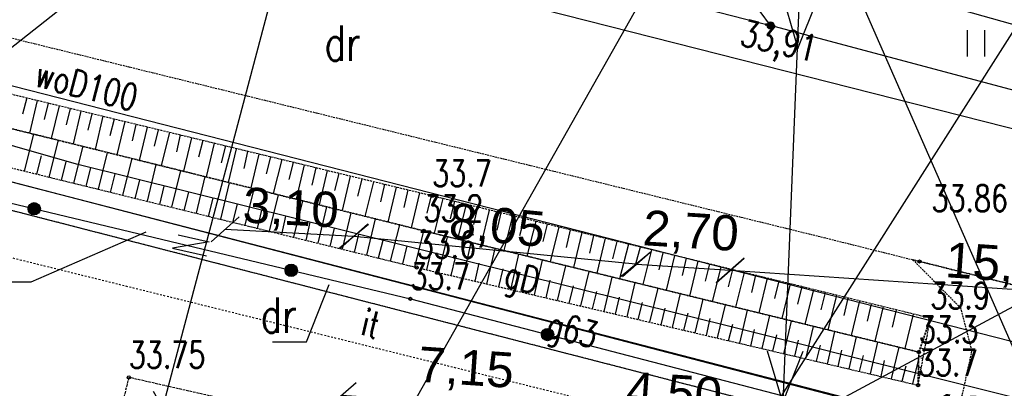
# Model space of a CAD drawing. Header units: millimetres. Extents: x 6197 to 108098, y 4257 to 29730.
# Tile 100 of 148: x 27005 to 27564, y 26801 to 27011. Entities that reach past the tile are written whole.
import ezdxf
from ezdxf.enums import TextEntityAlignment as Align

# ---------------------------------------------------------------- set-up
doc = ezdxf.new("R2010")
doc.units = ezdxf.units.MM
for name, pattern in [('1', [2, 1, -1]), ('2', [1, 0.5, -0.5]), ('423', [2, 1.5, -0.5]), ('424', [1.5, 1, -0.5]), ('9', [1.75, 1.25, -0.5]), ('901', [0])]:
    doc.linetypes.add(name, pattern=pattern)
for name, color, linetype in [('000_Inne__niezydentyfikowane_', 7, 'Continuous'), ('210-oznaczenie_konturu_uzytku_g', 7, 'Continuous'), ('211-numer_dzialki_ewidencyjnej', 7, 'Continuous'), ('218-kontur_uzytku_gruntowego', 7, 'Continuous'), ('219-dzialka_ewidencyjna', 7, 'Continuous'), ('chodnik', 7, 'Continuous'), ('inny_obiekt_zagospodarowania_te', 7, 'Continuous'), ('jezdnia', 7, 'Continuous'), ('kraweznik', 7, 'Continuous'), ('ogrodzenie_trwale', 7, 'Continuous'), ('pikieta_naturalna', 7, 'Continuous'), ('pikieta_naturalna-Atr2', 7, 'Continuous'), ('pikieta_sztuczna', 7, 'Continuous'), ('pikieta_sztuczna-Atr2', 7, 'Continuous'), ('przewod_elektroenergetyczny_nis', 7, 'Continuous'), ('przewod_elektroenergetyczny_pod', 7, 'Continuous'), ('przewod_gazowy', 7, 'Continuous'), ('przewod_gazowy-Atr1', 7, 'Continuous'), ('przewod_kanalizacyjny', 7, 'Continuous'), ('przewod_telekomunikacyjny_podzi', 7, 'Continuous'), ('przewod_wodociagowy', 7, 'Continuous'), ('przewod_wodociagowy-Atr1', 7, 'Continuous'), ('skarpa_nieumocniona', 7, 'Continuous'), ('trawnik', 7, 'Continuous')]:
    doc.layers.add(name, color=color, linetype=linetype)
doc.styles.get("Standard").update_dxf_attribs({"font": 'arial.ttf'})
doc.styles.add('STYL_ARIAL', font='simplex', dxfattribs={"width": 0.75, "oblique": 0.1})
doc.dimstyles.new('ISO-25', dxfattribs={"dimtxt": 2.5, "dimasz": 2.5, "dimexe": 1.25, "dimexo": 0.625, "dimtad": 1, "dimtxsty": 'Standard', "dimcen": 2.5, "dimadec": 0, "dimazin": 0, "dimtfac": 1, "dimtmove": 0, "dimatfit": 3, "dimfxl": 1, "dimarcsym": 0})

# ---------------------------------------------------------------- blocks, each defined once
blk = doc.blocks.new('PW01')
at = {"color": 7}
blk.add_polyline3d([(0.045, 0, 0), (0.0318, -0.0318, 0), (0, -0.045, 0), (-0.0318, -0.0318, 0), (-0.045, 0, 0), (-0.0318, 0.0318, 0), (0, 0.045, 0), (0.0318, 0.0318, 0), (0.045, 0, 0)], dxfattribs=at)
blk = doc.blocks.new('801')
at = {"color": 0}
for radius in [0.1, 0.09, 0.08, 0.07, 0.06, 0.05, 0.04, 0.03, 0.02, 0.01]:
    blk.add_circle((0, 0), radius, dxfattribs=at)
blk = doc.blocks.new('TU04')
at = {"color": 7}
for points in [[(0, 0, 0), (0, 0.75, 0)], [(0.5, 0, 0), (0.5, 0.75, 0)]]:
    blk.add_polyline3d(points, dxfattribs=at)
blk = doc.blocks.new('_Oblique')
at = {"color": 0, "linetype": 'ByBlock', "lineweight": -2}
blk.add_line((-0.5, -0.5), (0.5, 0.5), dxfattribs=at)
blk = doc.blocks.new('*D1852')
at = {"color": 0, "lineweight": -2, "transparency": 16777216}
blk.add_line((27721, 26847.03), (27408.56, 26868.38), dxfattribs=at)
at = {"layer": 'Defpoints', "color": 0, "transparency": 16777216}
for p in [(27424.62, 27103.4), (27737.05, 27082.05), (27408.56, 26868.38)]:
    blk.add_point(p, dxfattribs=at)
at = {"color": 0, "lineweight": -2, "transparency": 16777216, "xscale": 15, "yscale": 15, "zscale": 15}
for p, rotation in [((27408.56, 26868.38), 176.0915535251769), ((27721, 26847.03), 356.0915535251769)]:
    blk.add_blockref('_Oblique', p, dxfattribs=dict(at, rotation=rotation))
at = {"color": 0, "transparency": 16777216, "insert": (27565.64, 26870.32), "char_height": 20, "attachment_point": 5, "rotation": 356.0916}
blk.add_mtext('15,78', dxfattribs=at)
blk = doc.blocks.new('*D1853')
at = {"color": 0, "lineweight": -2, "transparency": 16777216}
blk.add_line((27408.56, 26868.38), (27355.36, 26871.76), dxfattribs=at)
at = {"layer": 'Defpoints', "color": 0, "transparency": 16777216}
for p in [(27369.6, 27095.86), (27422.8, 27092.48), (27355.36, 26871.76)]:
    blk.add_point(p, dxfattribs=at)
at = {"color": 0, "lineweight": -2, "transparency": 16777216, "xscale": 15, "yscale": 15, "zscale": 15}
for p, rotation in [((27355.36, 26871.76), 176.3652566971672), ((27408.56, 26868.38), 356.3652566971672)]:
    blk.add_blockref('_Oblique', p, dxfattribs=dict(at, rotation=rotation))
at = {"color": 0, "transparency": 16777216, "insert": (27386.18, 26889.12), "char_height": 20, "attachment_point": 5, "rotation": 356.3653}
blk.add_mtext('2,70', dxfattribs=at)
blk = doc.blocks.new('*D1854')
at = {"color": 0, "lineweight": -2, "transparency": 16777216}
blk.add_line((27354.85, 26871.82), (27194.99, 26887.66), dxfattribs=at)
at = {"layer": 'Defpoints', "color": 0, "transparency": 16777216}
for p in [(27216.6, 27105.77), (27376.46, 27089.93), (27194.99, 26887.66)]:
    blk.add_point(p, dxfattribs=at)
at = {"color": 0, "lineweight": -2, "transparency": 16777216, "xscale": 15, "yscale": 15, "zscale": 15}
for p, rotation in [((27194.99, 26887.66), 174.3409633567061), ((27354.85, 26871.82), 354.3409633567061)]:
    blk.add_blockref('_Oblique', p, dxfattribs=dict(at, rotation=rotation))
at = {"color": 0, "transparency": 16777216, "insert": (27276.16, 26892.32), "char_height": 20, "attachment_point": 5, "rotation": 354.341}
blk.add_mtext('8,05', dxfattribs=at)
blk = doc.blocks.new('*D1855')
at = {"color": 0, "lineweight": -2, "transparency": 16777216}
blk.add_line((27194.99, 26887.66), (27121.92, 26891.66), dxfattribs=at)
at = {"layer": 'Defpoints', "color": 0, "transparency": 16777216}
for p in [(27133.65, 27105.95), (27206.72, 27101.95), (27121.92, 26891.66)]:
    blk.add_point(p, dxfattribs=at)
at = {"color": 0, "lineweight": -2, "transparency": 16777216, "xscale": 15, "yscale": 15, "zscale": 15}
for p, rotation in [((27121.92, 26891.66), 176.8671992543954), ((27194.99, 26887.66), 356.8671992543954)]:
    blk.add_blockref('_Oblique', p, dxfattribs=dict(at, rotation=rotation))
at = {"color": 0, "transparency": 16777216, "insert": (27159.15, 26902.29), "char_height": 20, "attachment_point": 5, "rotation": 356.8672}
blk.add_mtext('3,10', dxfattribs=at)
blk = doc.blocks.new('*D1872')
at = {"color": 0, "lineweight": -2, "transparency": 16777216}
blk.add_line((27188.22, 26797.57), (27330.89, 26787.83), dxfattribs=at)
at = {"layer": 'Defpoints', "color": 0, "transparency": 16777216}
for p in [(27222.86, 27304.53), (27365.53, 27294.78), (27330.89, 26787.83)]:
    blk.add_point(p, dxfattribs=at)
at = {"color": 0, "lineweight": -2, "transparency": 16777216, "xscale": 15, "yscale": 15, "zscale": 15}
for p, rotation in [((27188.22, 26797.57), 176.0915266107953), ((27330.89, 26787.83), 356.0915266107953)]:
    blk.add_blockref('_Oblique', p, dxfattribs=dict(at, rotation=rotation))
at = {"color": 0, "transparency": 16777216, "insert": (27258.54, 26811.58), "char_height": 20, "attachment_point": 5, "rotation": 356.0915}
blk.add_mtext('7,15', dxfattribs=at)
blk = doc.blocks.new('*D1873')
at = {"color": 0, "lineweight": -2, "transparency": 16777216}
blk.add_line((27330.89, 26787.83), (27420.68, 26781.69), dxfattribs=at)
at = {"layer": 'Defpoints', "color": 0, "transparency": 16777216}
for p in [(27362.66, 27252.88), (27452.45, 27246.74), (27420.68, 26781.69)]:
    blk.add_point(p, dxfattribs=at)
at = {"color": 0, "lineweight": -2, "transparency": 16777216, "xscale": 15, "yscale": 15, "zscale": 15}
for p, rotation in [((27330.89, 26787.83), 176.0915266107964), ((27420.68, 26781.69), 356.0915266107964)]:
    blk.add_blockref('_Oblique', p, dxfattribs=dict(at, rotation=rotation))
at = {"color": 0, "transparency": 16777216, "insert": (27376.65, 26797.37), "char_height": 20, "attachment_point": 5, "rotation": 356.0915}
blk.add_mtext('4,50', dxfattribs=at)
blk = doc.blocks.new('*D1874')
at = {"color": 0, "lineweight": -2, "transparency": 16777216}
blk.add_line((27418.67, 26781.83), (27695.54, 26761.71), dxfattribs=at)
at = {"layer": 'Defpoints', "color": 0, "transparency": 16777216}
for p in [(27452.45, 27246.74), (27729.33, 27226.62), (27695.54, 26761.71)]:
    blk.add_point(p, dxfattribs=at)
at = {"color": 0, "lineweight": -2, "transparency": 16777216, "xscale": 15, "yscale": 15, "zscale": 15}
for p, rotation in [((27418.67, 26781.83), 175.8439405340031), ((27695.54, 26761.71), 355.843940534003)]:
    blk.add_blockref('_Oblique', p, dxfattribs=dict(at, rotation=rotation))
at = {"color": 0, "transparency": 16777216, "insert": (27558.02, 26784.38), "char_height": 20, "attachment_point": 5, "rotation": 355.8439}
blk.add_mtext('13,98', dxfattribs=at)
blk = doc.blocks.new('*D1910')
at = {"color": 0, "lineweight": -2, "transparency": 16777216}
for p, q in [((27086.45, 26790.62), (27222.73, 27304.52)), ((27222.12, 27304.68), (27221.52, 27304.84)), ((27085.84, 26790.78), (27085.24, 26790.94))]:
    blk.add_line(p, q, dxfattribs=at)
at = {"layer": 'Defpoints', "color": 0, "transparency": 16777216}
for p in [(27222.73, 27304.52), (27222.73, 27304.52), (27086.45, 26790.62)]:
    blk.add_point(p, dxfattribs=at)
at = {"color": 0, "lineweight": -2, "transparency": 16777216, "xscale": 15, "yscale": 15, "zscale": 15}
for p, rotation in [((27222.73, 27304.52), 75.14792138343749), ((27086.45, 26790.62), 255.1479213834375)]:
    blk.add_blockref('_Oblique', p, dxfattribs=dict(at, rotation=rotation))
at = {"color": 0, "transparency": 16777216, "insert": (27142.37, 27050.81), "char_height": 20, "attachment_point": 5, "rotation": 75.1479}
blk.add_mtext('26,58', dxfattribs=at)

msp = doc.modelspace()

# ---------------------------------------------------------------- linework, layer by layer
for p, q in [((26787.907, 26827.315), (27167.614, 27126.499)), ((27124.958, 26609.605), (27386.373, 27071.54)), ((27124.958, 26609.605), (27751.811, 26945.779))]:
    msp.add_line(p, q)
at = {"color": 1}
msp.add_line((27803.293, 26290.389), (27453.575, 27088.028), dxfattribs=at)
at = {"layer": '000_Inne__niezydentyfikowane_', "color": 7}
for points in [[(27009.248, 26966.222, 0), (27006.848, 26957.022, 0)], [(27015.248, 26964.822, 0), (27010.848, 26946.222, 0)], [(27021.448, 26963.222, 0), (27019.248, 26954.022, 0)], [(27027.648, 26961.822, 0), (27023.248, 26943.222, 0)], [(27033.848, 26960.222, 0), (27031.648, 26951.022, 0)], [(27040.048, 26958.822, 0), (27035.648, 26940.222, 0)], [(27046.248, 26957.222, 0), (27044.048, 26948.022, 0)], [(27052.448, 26955.822, 0), (27048.048, 26937.022, 0)], [(27058.848, 26954.222, 0), (27056.448, 26944.822, 0)], [(27065.048, 26952.822, 0), (27060.448, 26934.022, 0)], [(27071.248, 26951.222, 0), (27069.048, 26941.822, 0)], [(27008.048, 26924.622, 0), (27013.248, 26945.622, 0)], [(27077.648, 26949.622, 0), (27073.048, 26930.822, 0)], [(27083.848, 26948.222, 0), (27081.648, 26938.822, 0)], [(27090.248, 26946.622, 0), (27085.648, 26927.822, 0)], [(27096.448, 26945.222, 0), (27094.248, 26935.622, 0)], [(27022.048, 26921.222, 0), (27027.248, 26942.222, 0)], [(27102.848, 26943.622, 0), (27098.248, 26924.622, 0)], [(27109.248, 26942.022, 0), (27106.848, 26932.622, 0)], [(27115.648, 26940.622, 0), (27111.048, 26921.422, 0)], [(27122.048, 26939.022, 0), (27119.648, 26929.422, 0)], [(27015.048, 26923.022, 0), (27017.648, 26933.422, 0)], [(27036.048, 26917.822, 0), (27041.248, 26938.822, 0)], [(27050.048, 26914.422, 0), (27055.048, 26935.222, 0)], [(27128.248, 26937.422, 0), (27123.648, 26918.222, 0)], [(27134.648, 26935.822, 0), (27132.448, 26926.222, 0)], [(27141.048, 26934.422, 0), (27136.448, 26915.222, 0)], [(27029.048, 26919.622, 0), (27031.648, 26930.022, 0)], [(27063.848, 26911.022, 0), (27069.048, 26931.822, 0)], [(27077.848, 26907.622, 0), (27082.848, 26928.422, 0)], [(27147.648, 26932.822, 0), (27145.248, 26923.222, 0)], [(27154.048, 26931.222, 0), (27149.248, 26912.022, 0)], [(27160.448, 26929.622, 0), (27158.048, 26920.022, 0)], [(27166.848, 26928.222, 0), (27162.248, 26908.822, 0)], [(27043.048, 26916.222, 0), (27045.648, 26926.622, 0)], [(27056.848, 26912.622, 0), (27059.448, 26923.222, 0)], [(27091.648, 26904.222, 0), (27096.848, 26925.022, 0)], [(27173.448, 26926.622, 0), (27171.048, 26916.822, 0)], [(27179.848, 26925.022, 0), (27175.248, 26905.622, 0)], [(27186.448, 26923.422, 0), (27184.048, 26913.622, 0)], [(27070.848, 26909.222, 0), (27073.448, 26919.622, 0)], [(27105.648, 26900.822, 0), (27110.648, 26921.622, 0)], [(27119.448, 26897.422, 0), (27124.448, 26918.022, 0)], [(27192.848, 26921.822, 0), (27188.248, 26902.422, 0)], [(27199.448, 26920.222, 0), (27197.048, 26910.422, 0)], [(27206.048, 26918.622, 0), (27201.248, 26899.022, 0)], [(27212.448, 26917.222, 0), (27210.048, 26907.222, 0)], [(27084.848, 26905.822, 0), (27087.248, 26916.222, 0)], [(27098.648, 26902.422, 0), (27101.248, 26912.822, 0)], [(27133.248, 26894.022, 0), (27138.448, 26914.622, 0)], [(27147.048, 26890.622, 0), (27152.248, 26911.222, 0)], [(27219.048, 26915.622, 0), (27214.248, 26895.822, 0)], [(27225.648, 26914.022, 0), (27223.248, 26904.022, 0)], [(27232.248, 26912.422, 0), (27227.448, 26892.622, 0)], [(27112.448, 26899.022, 0), (27115.048, 26909.422, 0)], [(27126.248, 26895.622, 0), (27128.848, 26906.022, 0)], [(27160.848, 26887.222, 0), (27166.048, 26907.822, 0)], [(27238.848, 26910.822, 0), (27236.448, 26900.822, 0)], [(27245.448, 26909.222, 0), (27240.648, 26889.422, 0)], [(27252.048, 26907.622, 0), (27249.648, 26897.622, 0)], [(27258.648, 26905.822, 0), (27253.848, 26886.222, 0)], [(27140.248, 26892.222, 0), (27142.648, 26902.622, 0)], [(27174.648, 26883.822, 0), (27179.648, 26904.422, 0)], [(27188.448, 26880.422, 0), (27193.448, 26901.022, 0)], [(27265.248, 26904.222, 0), (27262.848, 26894.422, 0)], [(27271.848, 26902.622, 0), (27267.048, 26882.822, 0)], [(27278.448, 26901.022, 0), (27276.048, 26891.222, 0)], [(27154.048, 26888.822, 0), (27156.448, 26899.222, 0)], [(27167.848, 26885.422, 0), (27170.248, 26895.822, 0)], [(27202.248, 26877.022, 0), (27207.248, 26897.622, 0)], [(27215.848, 26873.622, 0), (27221.048, 26894.222, 0)], [(27285.048, 26899.422, 0), (27280.048, 26879.622, 0)], [(27291.648, 26897.822, 0), (27289.048, 26888.022, 0)], [(27298.248, 26896.222, 0), (27293.248, 26876.422, 0)], [(27304.648, 26894.622, 0), (27302.248, 26884.822, 0)], [(27181.448, 26882.022, 0), (27184.048, 26892.422, 0)], [(27195.248, 26878.622, 0), (27197.848, 26889.022, 0)], [(27229.648, 26870.222, 0), (27234.648, 26890.822, 0)], [(27311.248, 26893.022, 0), (27306.448, 26873.222, 0)], [(27317.848, 26891.422, 0), (27315.448, 26881.422, 0)], [(27324.448, 26889.822, 0), (27319.648, 26870.022, 0)], [(27209.048, 26875.422, 0), (27211.648, 26885.622, 0)], [(27243.248, 26867.022, 0), (27248.048, 26887.422, 0)], [(27257.048, 26863.822, 0), (27261.648, 26884.222, 0)], [(27331.048, 26888.222, 0), (27328.648, 26878.222, 0)], [(27337.648, 26886.622, 0), (27332.848, 26866.822, 0)], [(27344.248, 26884.822, 0), (27341.848, 26875.022, 0)], [(27350.848, 26883.222, 0), (27345.848, 26863.622, 0)], [(27222.848, 26872.022, 0), (27225.248, 26882.222, 0)], [(27236.448, 26868.622, 0), (27238.848, 26879.022, 0)], [(27270.448, 26860.622, 0), (27275.248, 26880.822, 0)], [(27284.048, 26857.422, 0), (27288.648, 26877.622, 0)], [(27357.448, 26881.622, 0), (27354.848, 26871.822, 0)], [(27363.848, 26880.022, 0), (27359.048, 26860.422, 0)], [(27370.448, 26878.422, 0), (27368.048, 26868.622, 0)], [(27250.248, 26865.422, 0), (27252.648, 26875.622, 0)], [(27263.848, 26862.222, 0), (27266.048, 26872.422, 0)], [(27297.448, 26854.422, 0), (27302.048, 26874.222, 0)], [(27377.048, 26876.822, 0), (27372.248, 26857.222, 0)], [(27383.648, 26875.222, 0), (27381.248, 26865.422, 0)], [(27390.248, 26873.622, 0), (27385.448, 26853.822, 0)], [(27396.848, 26872.022, 0), (27394.448, 26862.222, 0)], [(27277.248, 26859.022, 0), (27279.648, 26869.222, 0)], [(27310.648, 26851.222, 0), (27315.248, 26871.022, 0)], [(27323.848, 26848.222, 0), (27328.448, 26867.822, 0)], [(27403.248, 26870.422, 0), (27398.448, 26850.622, 0)], [(27409.848, 26868.822, 0), (27407.448, 26859.022, 0)], [(27416.448, 26867.222, 0), (27411.648, 26847.422, 0)], [(27290.648, 26856.022, 0), (27293.048, 26866.022, 0)], [(27304.048, 26852.822, 0), (27306.448, 26862.822, 0)], [(27337.048, 26845.022, 0), (27341.648, 26864.622, 0)], [(27350.048, 26842.022, 0), (27354.648, 26861.422, 0)], [(27423.048, 26865.622, 0), (27420.648, 26855.822, 0)], [(27429.648, 26864.022, 0), (27424.848, 26844.222, 0)], [(27436.248, 26862.422, 0), (27433.648, 26852.422, 0)], [(27442.648, 26860.822, 0), (27437.848, 26841.022, 0)], [(27317.248, 26849.622, 0), (27319.648, 26859.622, 0)], [(27330.448, 26846.622, 0), (27332.848, 26856.422, 0)], [(27363.048, 26839.022, 0), (27367.648, 26858.222, 0)], [(27375.848, 26836.022, 0), (27380.448, 26855.222, 0)], [(27449.248, 26859.222, 0), (27446.848, 26849.222, 0)], [(27455.848, 26857.422, 0), (27451.048, 26837.822, 0)], [(27462.448, 26855.822, 0), (27460.048, 26846.022, 0)], [(27343.448, 26843.622, 0), (27345.848, 26853.222, 0)], [(27356.448, 26840.422, 0), (27358.848, 26850.222, 0)], [(27388.648, 26833.022, 0), (27393.248, 26852.022, 0)], [(27468.848, 26854.222, 0), (27464.048, 26834.622, 0)], [(27475.448, 26852.622, 0), (27473.048, 26842.822, 0)], [(27482.048, 26851.022, 0), (27477.248, 26831.422, 0)], [(27369.448, 26837.422, 0), (27371.648, 26847.022, 0)], [(27382.248, 26834.422, 0), (27384.648, 26844.022, 0)], [(27401.448, 26830.022, 0), (27405.848, 26848.822, 0)], [(27414.048, 26827.022, 0), (27418.448, 26845.822, 0)], [(27488.648, 26849.422, 0), (27486.248, 26839.622, 0)], [(27495.448, 26847.822, 0), (27490.648, 26828.222, 0)], [(27502.848, 26846.022, 0), (27500.448, 26836.222, 0)], [(27395.048, 26831.422, 0), (27397.248, 26841.022, 0)], [(27426.648, 26824.022, 0), (27431.048, 26842.822, 0)], [(27439.048, 26821.022, 0), (27443.448, 26839.622, 0)], [(27512.448, 26843.622, 0), (27507.648, 26824.022, 0)], [(27522.048, 26839.622, 0), (27521.848, 26839.622, 0)], [(27407.648, 26828.422, 0), (27410.048, 26837.822, 0)], [(27420.248, 26825.422, 0), (27422.448, 26834.822, 0)], [(27451.448, 26818.222, 0), (27455.848, 26836.622, 0)], [(27463.848, 26815.222, 0), (27468.048, 26833.622, 0)], [(27521.048, 26834.222, 0), (27519.848, 26834.422, 0)], [(27432.848, 26822.622, 0), (27435.048, 26831.822, 0)], [(27445.248, 26819.622, 0), (27447.448, 26828.822, 0)], [(27476.048, 26812.422, 0), (27480.248, 26830.622, 0)], [(27488.248, 26809.622, 0), (27492.448, 26827.622, 0)], [(27520.048, 26829.022, 0), (27519.048, 26829.222, 0)], [(27457.648, 26816.822, 0), (27459.848, 26826.022, 0)], [(27469.848, 26813.822, 0), (27472.048, 26823.022, 0)], [(27500.248, 26806.822, 0), (27504.448, 26824.822, 0)], [(27519.048, 26823.622, 0), (27516.448, 26824.222, 0)], [(27482.048, 26811.022, 0), (27484.248, 26820.022, 0)], [(27494.248, 26808.222, 0), (27496.248, 26817.222, 0)], [(27512.248, 26804.022, 0), (27515.648, 26818.022, 0)], [(27518.048, 26818.422, 0), (27516.848, 26818.622, 0)], [(27506.248, 26805.422, 0), (27508.448, 26814.222, 0)], [(27517.048, 26813.022, 0), (27515.448, 26813.422, 0)]]:
    msp.add_polyline3d(points, dxfattribs=at)
at = {"layer": '210-oznaczenie_konturu_uzytku_g', "color": 3}
msp.add_polyline3d([(27148.752, 26827.754, 0), (27168.152, 26827.754, 0), (27180.9, 26860.456, 0)], dxfattribs=at)
at = {"layer": '211-numer_dzialki_ewidencyjnej', "color": 7}
for points in [[(26943.622, 26861.95, 0), (27011.806, 26861.95, 0), (27077.068, 26890.198, 0)], [(27095.282, 26888.626, 0), (27112.834, 26884.54, 0), (27091.946, 26880.994, 0), (27111.258, 26876.658, 0)]]:
    msp.add_polyline3d(points, dxfattribs=at)
at = {"layer": '218-kontur_uzytku_gruntowego', "color": 3, "linetype": '2'}
msp.add_polyline3d([(27517.448, 26769.222, 0), (26783.848, 26958.222, 0)], dxfattribs=at)
at = {"layer": '219-dzialka_ewidencyjna', "color": 7}
for points in [[(27524.848, 26782.222, 0), (26787.648, 26973.822, 0)], [(27517.448, 26769.222, 0), (26783.848, 26958.222, 0)]]:
    msp.add_polyline3d(points, dxfattribs=at)
at = {"layer": 'chodnik', "color": 7, "linetype": '423'}
msp.add_polyline3d([(27041.048, 26705.022, 0), (27063.248, 26700.822, 0), (27086.448, 26790.622, 0), (27355.048, 26721.422, 0), (27360.648, 26741.022, 0), (27067.248, 26807.622, 0), (27041.048, 26705.022, 0)], dxfattribs=at)
at = {"layer": 'inny_obiekt_zagospodarowania_te', "color": 7, "linetype": '1'}
msp.add_polyline3d([(27482.048, 26756.222, 0), (26859.448, 26910.422, 0)], dxfattribs=at)
at = {"layer": 'jezdnia', "color": 7, "linetype": '424'}
for points in [[(26935.648, 27016.222, 0), (27461.848, 26887.022, 0)], [(27461.848, 26887.022, 0), (27512.248, 26874.422, 0)], [(27547.048, 26537.622, 0), (27601.248, 26796.422, 0), (27613.848, 26815.222, 0), (27624.448, 26831.422, 0), (27639.648, 26842.622, 0), (27636.248, 26843.422, 0), (27512.248, 26874.422, 0), (27539.248, 26847.222, 0), (27545.648, 26822.622, 0), (27485.448, 26547.622, 0), (27547.048, 26537.622, 0)], [(27512.248, 26874.422, 0), (27636.248, 26843.422, 0)]]:
    msp.add_polyline3d(points, dxfattribs=at)
at = {"layer": 'kraweznik', "color": 7}
for points in [[(27723.086, 27028.348, 0), (27720.808, 27017.862, 0), (27712.828, 26986.182, 0), (27706.068, 26955.522, 0), (27680.428, 26941.042, 0), (27431.528, 27007.362, 0), (27413.948, 27031.302, 0), (27421.468, 27060.022, 0), (27429.008, 27091.702, 0), (27432.188, 27100.802, 0)], [(27308.988, 27039.022, 0), (27431.528, 27007.362, 0)]]:
    msp.add_polyline3d(points, dxfattribs=at)
at = {"layer": 'ogrodzenie_trwale', "color": 7, "linetype": '901'}
msp.add_polyline3d([(26867.648, 26938.222, 0), (27227.048, 26852.222, 0), (27515.648, 26777.222, 0), (27503.248, 26724.222, 0), (27494.048, 26720.222, 0)], dxfattribs=at)
at = {"layer": 'ogrodzenie_trwale', "color": 7}
for centre, radius in [((27013.53, 26903.314), 3.5), ((27013.53, 26903.314), 3.15), ((27013.53, 26903.314), 2.8), ((27013.53, 26903.314), 2.45), ((27013.53, 26903.314), 2.1), ((27013.53, 26903.314), 1.75), ((27013.53, 26903.314), 1.4), ((27013.53, 26903.314), 1.05), ((27013.53, 26903.314), 0.7), ((27159.412, 26868.406), 3.5), ((27159.412, 26868.406), 3.15), ((27159.412, 26868.406), 2.8), ((27159.412, 26868.406), 2.45), ((27159.412, 26868.406), 2.1), ((27159.412, 26868.406), 1.75), ((27159.412, 26868.406), 1.4), ((27159.412, 26868.406), 1.05), ((27159.412, 26868.406), 0.7), ((27304.916, 26831.986), 3.5), ((27304.916, 26831.986), 3.15), ((27304.916, 26831.986), 2.8), ((27304.916, 26831.986), 2.45), ((27304.916, 26831.986), 2.1), ((27304.916, 26831.986), 1.75), ((27304.916, 26831.986), 1.4), ((27304.916, 26831.986), 1.05), ((27304.916, 26831.986), 0.7)]:
    msp.add_circle(centre, radius, dxfattribs=at)
at = {"layer": 'przewod_elektroenergetyczny_nis', "color": 1}
for points in [[(27450.65, 27093.138, 0), (27438.484, 26793.464, 0), (27429.688, 26822.476, 0)], [(27438.672, 27023.282, 0), (27446.908, 26994.27, 0), (27458.138, 27022.346, 0)], [(27438.486, 26793.464, 0), (27450.092, 26822.476, 0)]]:
    msp.add_polyline3d(points, dxfattribs=at)
at = {"layer": 'przewod_elektroenergetyczny_pod', "color": 1}
msp.add_polyline3d([(27375.048, 26698.622, 0), (27713.934, 27231.686, 0)], dxfattribs=at)
at = {"layer": 'przewod_gazowy', "color": 40}
for points in [[(28251.448, 26621.822, 0), (28142.048, 26652.822, 0), (27413.648, 26835.222, 0), (27037.448, 26928.622, 0), (26898.648, 26968.422, 0), (26892.248, 26946.622, 0)], [(26892.248, 26946.622, 0), (27597.448, 26764.222, 0), (28220.648, 26610.622, 0), (28279.248, 26793.022, 0), (28978.648, 26631.822, 0), (29048.412, 26621.484, 0)]]:
    msp.add_polyline3d(points, dxfattribs=at)
at = {"layer": 'przewod_kanalizacyjny', "color": 34}
msp.add_polyline3d([(25654.048, 27437.222, 0), (26206.048, 27292.222, 0), (26812.648, 27136.622, 0), (27152.048, 27054.822, 0), (27602.248, 26940.422, 0)], dxfattribs=at)
at = {"layer": 'przewod_telekomunikacyjny_podzi', "color": 30}
msp.add_polyline3d([(25684.048, 27556.022, 0), (25727.448, 27514.822, 0), (25812.448, 27447.222, 0), (26487.248, 27276.622, 0), (27101.648, 27119.622, 0), (27535.248, 27017.622, 0), (27704.248, 26970.022, 0)], dxfattribs=at)
at = {"layer": 'przewod_wodociagowy', "color": 5}
msp.add_polyline3d([(28292.448, 26651.422, 0), (27930.648, 26734.422, 0), (27748.048, 26782.022, 0), (27719.248, 26789.422, 0), (26765.648, 27033.222, 0), (26597.048, 27079.622, 0), (25905.248, 27257.022, 0), (25689.648, 27313.622, 0), (25674.448, 27316.222, 0)], dxfattribs=at)
at = {"layer": 'skarpa_nieumocniona', "color": 7, "linetype": '9'}
for points in [[(26875.848, 26998.422, 0), (26874.648, 26980.022, 0), (27234.648, 26890.822, 0), (27515.648, 26822.022, 0), (27522.248, 26841.222, 0), (27239.448, 26910.622, 0), (26875.848, 26998.422, 0)], [(26875.848, 26998.422, 0), (26874.648, 26980.022, 0), (27234.648, 26890.822, 0), (27515.648, 26822.022, 0), (27522.248, 26841.222, 0), (27239.448, 26910.622, 0), (26875.848, 26998.422, 0)], [(27515.648, 26822.022, 0), (27234.648, 26890.822, 0), (26874.648, 26980.022, 0), (26867.648, 26959.222, 0), (27230.648, 26870.022, 0), (27515.248, 26803.222, 0), (27515.648, 26822.022, 0)], [(27515.648, 26822.022, 0), (27234.648, 26890.822, 0), (26874.648, 26980.022, 0), (26867.648, 26959.222, 0), (27230.648, 26870.022, 0), (27515.248, 26803.222, 0), (27515.648, 26822.022, 0)], [(27522.248, 26841.222, 0), (27515.648, 26822.022, 0), (27515.248, 26803.222, 0), (27522.248, 26841.222, 0)], [(27522.248, 26841.222, 0), (27515.648, 26822.022, 0), (27515.248, 26803.222, 0), (27522.248, 26841.222, 0)]]:
    msp.add_polyline3d(points, dxfattribs=at)

# ---------------------------------------------------------------- block references
at = {"layer": 'jezdnia', "color": 7, "xscale": 20, "yscale": 20, "zscale": 20}
msp.add_blockref('801', (27431.528, 27007.362, 678.22), dxfattribs=at)
at = {"layer": 'pikieta_naturalna', "color": 7, "xscale": 20, "yscale": 20, "zscale": 20}
for p in [(27239.448, 26910.622), (27234.648, 26890.822), (27230.648, 26870.022), (27227.048, 26852.222), (27522.248, 26841.222), (27515.648, 26822.022), (27515.248, 26803.222)]:
    msp.add_blockref('PW01', p, dxfattribs=at)
at = {"layer": 'pikieta_sztuczna', "color": 7, "xscale": 20, "yscale": 20, "zscale": 20, "rotation": 180.0004199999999}
msp.add_blockref('PW01', (27516.048, 26873.422), dxfattribs=at)
at = {"layer": 'pikieta_sztuczna', "color": 7, "xscale": 20, "yscale": 20, "zscale": 20}
msp.add_blockref('PW01', (27067.248, 26807.622), dxfattribs=at)
at = {"layer": 'trawnik', "color": 7, "xscale": 20, "yscale": 20, "zscale": 20}
msp.add_blockref('TU04', (27543.21, 26989.784), dxfattribs=at)

# ---------------------------------------------------------------- texts
at = {"layer": '210-oznaczenie_konturu_uzytku_g', "color": 3, "style": 'STYL_ARIAL', "width": 0.75}
for p in [(27178.302, 26981.366), (27142.044, 26826.992)]:
    msp.add_text('dr', height=20, dxfattribs=at).set_placement(p, align=Align.BOTTOM_LEFT)
at = {"layer": 'inny_obiekt_zagospodarowania_te', "color": 7, "style": 'STYL_ARIAL', "width": 0.75}
msp.add_text('it', height=15, rotation=346.089, dxfattribs=at).set_placement((27197.048, 26827.63), align=Align.BOTTOM_LEFT)
at = {"layer": 'jezdnia', "color": 7, "style": 'STYL_ARIAL', "width": 0.75}
msp.add_text('33,91', height=15, rotation=347.0976, dxfattribs=at).set_placement((27416.874, 27010.854), align=Align.TOP_LEFT)
at = {"layer": 'pikieta_naturalna-Atr2', "color": 7, "style": 'STYL_ARIAL', "width": 0.75}
for s, p in [('33.7', (27239.448, 26911.456)), ('33.2', (27234.648, 26891.656)), ('33.6', (27230.648, 26870.856)), ('33.7', (27227.048, 26853.056)), ('33.9', (27522.248, 26842.056)), ('33.3', (27515.648, 26822.856)), ('33.7', (27515.248, 26804.056))]:
    msp.add_text(s, height=15, dxfattribs=at).set_placement(p, align=Align.BOTTOM_LEFT)
at = {"layer": 'pikieta_sztuczna-Atr2', "color": 7, "style": 'STYL_ARIAL', "width": 0.75}
for s, p in [('33.86', (27522.848, 26897.256)), ('33.75', (27067.248, 26808.456))]:
    msp.add_text(s, height=15, dxfattribs=at).set_placement(p, align=Align.BOTTOM_LEFT)
at = {"layer": 'przewod_gazowy-Atr1', "color": 40, "style": 'STYL_ARIAL', "width": 0.75}
for s, rotation, p in [('gD', 346.057, (27281.146, 26866.808)), ('g63', 345.498, (27305.334, 26838.412))]:
    msp.add_text(s, height=15, rotation=rotation, dxfattribs=at).set_placement(p, align=Align.MIDDLE_LEFT)
at = {"layer": 'przewod_wodociagowy-Atr1', "color": 5, "style": 'STYL_ARIAL', "width": 0.75}
msp.add_text('woD100', height=15, rotation=345.658, dxfattribs=at).set_placement((27014.828, 26980.458), align=Align.MIDDLE_LEFT)

# ---------------------------------------------------------------- dimensions: what is measured, and where the dimension line sits
at = {"color": 1}
for p1, p2, distance, text, override, picture, middle in [((27086.448, 26790.622), (27222.726, 27304.524), 0, '26,58', {"dimtxt": 20, "dimasz": 15, "dimblk1": 'Oblique', "dimblk2": 'Oblique', "dimsah": 1, "dimtmove": 2}, '*D1910', (27142.365, 27050.814)), ((27362.663, 27252.878), (27452.453, 27246.744), -466.137, '4,50', {"dimtxt": 20, "dimasz": 15, "dimdec": 0, "dimblk1": 'Oblique', "dimblk2": 'Oblique', "dimsah": 1, "dimse1": 1, "dimse2": 1, "dimtmove": 2}, '*D1873', (27376.647, 26797.373)), ((27452.453, 27246.744), (27729.327, 27226.625), -466.143, '13,98', {"dimtxt": 20, "dimasz": 15, "dimdec": 0, "dimblk1": 'Oblique', "dimblk2": 'Oblique', "dimsah": 1, "dimse1": 1, "dimse2": 1, "dimtmove": 2}, '*D1874', (27558.023, 26784.378)), ((27206.716, 27101.954), (27133.652, 27105.953), 214.612, '3,10', {"dimtxt": 20, "dimasz": 15, "dimdec": 0, "dimblk1": 'Oblique', "dimblk2": 'Oblique', "dimsah": 1, "dimse1": 1, "dimse2": 1, "dimtmove": 2}, '*D1855', (27159.146, 26902.287)), ((27376.46, 27089.928), (27216.599, 27105.769), 219.175, '8,05', {"dimtxt": 20, "dimasz": 15, "dimdec": 0, "dimblk1": 'Oblique', "dimblk2": 'Oblique', "dimsah": 1, "dimse1": 1, "dimse2": 1, "dimtmove": 2}, '*D1854', (27276.164, 26892.325)), ((27737.055, 27082.05), (27424.618, 27103.396), 235.568, '15,78', {"dimtxt": 20, "dimasz": 15, "dimdec": 0, "dimblk1": 'Oblique', "dimblk2": 'Oblique', "dimsah": 1, "dimse1": 1, "dimse2": 1, "dimtmove": 2}, '*D1852', (27565.641, 26870.318))]:
    dim = msp.add_aligned_dim(p1=p1, p2=p2, distance=distance, text=text, dimstyle='ISO-25', override=override, dxfattribs=at)
    dim.commit()
    dim.dimension.update_dxf_attribs({"geometry": picture, "text_midpoint": middle})
for base, p1, p2, angle, text, picture, middle in [((27330.889, 26787.826), (27222.858, 27304.528), (27365.525, 27294.781), 356.09153, '7,15', '*D1872', (27258.543, 26811.577)), ((27355.364, 26871.756), (27422.797, 27092.484), (27369.6, 27095.864), 176.36526, '2,70', '*D1853', (27386.175, 26889.119))]:
    dim = msp.add_linear_dim(base=base, p1=p1, p2=p2, angle=angle, text=text, dimstyle='ISO-25', override={"dimtxt": 20, "dimasz": 15, "dimdec": 0, "dimblk1": 'Oblique', "dimblk2": 'Oblique', "dimsah": 1, "dimse1": 1, "dimse2": 1, "dimtmove": 2}, dxfattribs=at)
    dim.commit()
    dim.dimension.update_dxf_attribs({"geometry": picture, "text_midpoint": middle, "dimtype": 161})

doc.saveas('drawing.dxf')
